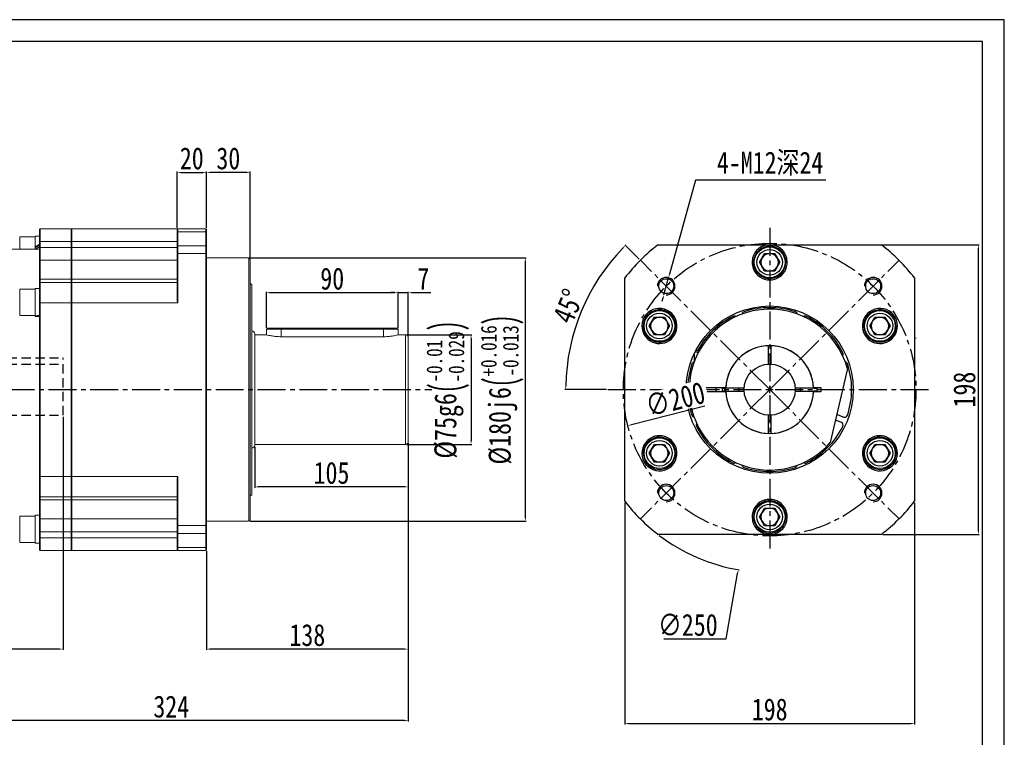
# Model space of a CAD drawing. Header units: millimetres. Extents: x 0 to 1251, y 0 to 885.
# Tile 4 of 4: x 578 to 1251, y 394 to 885. Entities that reach past the tile are written whole.
import ezdxf

# ---------------------------------------------------------------- set-up
doc = ezdxf.new("R2010")
doc.units = ezdxf.units.MM
doc.linetypes.add('CENTER2', pattern=[28.575, 19.05, -3.175, 3.175, -3.175])
doc.linetypes.add('DASHED2', pattern=[9.525, 6.35, -3.175])
doc.layers.get('0').update_dxf_attribs({"lineweight": 40})
doc.layers.get('Defpoints').update_dxf_attribs({"lineweight": 13})
for name, color, linetype in [('1轮廓实线层', 7, 'Continuous'), ('2细线层', 4, 'Continuous'), ('3中心线层', 1, 'CENTER2'), ('4虚线层', 6, 'DASHED2'), ('7标注层', 4, 'Continuous'), ('图框_外框线', 7, 'Continuous')]:
    doc.layers.add(name, color=color, linetype=linetype)
doc.styles.add('TH_GBDIM', font='txt', dxfattribs={"width": 0.8})
doc.dimstyles.new('TH_GBDIM', dxfattribs={"dimtxt": 4, "dimasz": 2.5, "dimexe": 0.625, "dimexo": 1, "dimgap": 1, "dimtad": 1, "dimdec": 1, "dimdsep": 46, "dimtxsty": 'TH_GBDIM', "dimcen": 2.5, "dimdle": 5, "dimclrd": 1, "dimclre": 1, "dimclrt": 1, "dimadec": 0, "dimazin": 2, "dimtfac": 0.714286, "dimtdec": 1, "dimtmove": 0, "dimatfit": 3, "dimfxl": 1, "dimtolj": 1, "dimarcsym": 0})

# ---------------------------------------------------------------- blocks, each defined once
blk = doc.blocks.new('*D247')
at = {"layer": '7标注层', "color": 3, "lineweight": -2}
for p, q in [((843, 669.54), (887.49, 669.54)), ((886.87, 667.04), (886.87, 597.04)), ((843, 594.54), (887.49, 594.54))]:
    blk.add_line(p, q, dxfattribs=at)
at = {"layer": '7标注层', "color": 3}
for points in [[(887.28, 667.04), (886.45, 667.04), (886.87, 669.54)], [(886.45, 597.04), (887.28, 597.04), (886.87, 594.54)]]:
    blk.add_solid(points, dxfattribs=at)
at = {"layer": 'Defpoints', "color": 0}
for p in [(842, 669.54), (842, 594.54), (886.87, 594.54)]:
    blk.add_point(p, dxfattribs=at)
at = {"layer": '7标注层', "color": 3, "insert": (871.11, 632.04), "char_height": 15, "attachment_point": 5, "rotation": 90, "style": 'TH_GBDIM'}
blk.add_mtext('\\A1;{%%c75}{}{g6\\H0.7143x;{\\H2x;\\W0.5;(}\\S-0.01^ -0.029;{\\H2x;\\W0.5;)}}', dxfattribs=at)
blk = doc.blocks.new('*D248')
at = {"layer": '7标注层', "color": 3, "lineweight": -2}
for p, q in [((736, 722.04), (924.59, 722.04)), ((923.96, 719.54), (923.96, 544.54)), ((736, 542.04), (924.59, 542.04))]:
    blk.add_line(p, q, dxfattribs=at)
at = {"layer": '7标注层', "color": 3}
for points in [[(924.38, 719.54), (923.54, 719.54), (923.96, 722.04)], [(923.54, 544.54), (924.38, 544.54), (923.96, 542.04)]]:
    blk.add_solid(points, dxfattribs=at)
at = {"layer": 'Defpoints', "color": 0}
for p in [(735, 722.04), (735, 542.04), (923.96, 542.04)]:
    blk.add_point(p, dxfattribs=at)
at = {"layer": '7标注层', "color": 3, "insert": (908.25, 632.04), "char_height": 15, "attachment_point": 5, "rotation": 90, "style": 'TH_GBDIM'}
blk.add_mtext('\\A1;{%%c180}{}{j6\\H0.7143x;{\\H2x;\\W0.5;(}\\S+0.016^ -0.013;{\\H2x;\\W0.5;)}}', dxfattribs=at)
blk = doc.blocks.new('*D249')
at = {"layer": '7标注层', "color": 3, "lineweight": -2}
for p, q in [((739, 593.04), (739, 564.91)), ((844, 595.54), (844, 564.91)), ((841.5, 565.54), (741.5, 565.54))]:
    blk.add_line(p, q, dxfattribs=at)
at = {"layer": '7标注层', "color": 3}
for points in [[(741.5, 565.95), (741.5, 565.12), (739, 565.54)], [(841.5, 565.12), (841.5, 565.95), (844, 565.54)]]:
    blk.add_solid(points, dxfattribs=at)
at = {"layer": 'Defpoints', "color": 0}
for p in [(739, 594.04), (844, 596.54), (739, 565.54)]:
    blk.add_point(p, dxfattribs=at)
at = {"layer": '7标注层', "color": 3, "insert": (791.5, 575.04), "char_height": 15, "attachment_point": 5, "style": 'TH_GBDIM'}
blk.add_mtext('\\A1;105', dxfattribs=at)
blk = doc.blocks.new('*D250')
at = {"layer": '7标注层', "color": 3, "lineweight": -2}
for p, q in [((747, 674.24), (747, 698.92)), ((749.5, 698.3), (834.5, 698.3)), ((837, 674.24), (837, 698.92))]:
    blk.add_line(p, q, dxfattribs=at)
at = {"layer": '7标注层', "color": 3}
for points in [[(749.5, 698.72), (749.5, 697.88), (747, 698.3)], [(834.5, 697.88), (834.5, 698.72), (837, 698.3)]]:
    blk.add_solid(points, dxfattribs=at)
at = {"layer": 'Defpoints', "color": 0}
for p in [(837, 698.3), (747, 673.24), (837, 673.24)]:
    blk.add_point(p, dxfattribs=at)
at = {"layer": '7标注层', "color": 3, "insert": (792, 707.8), "char_height": 15, "attachment_point": 5, "style": 'TH_GBDIM'}
blk.add_mtext('\\A1;90', dxfattribs=at)
blk = doc.blocks.new('*D251')
at = {"layer": '7标注层', "color": 3, "lineweight": -2}
for p, q in [((834.5, 698.3), (832, 698.3)), ((837, 674.24), (837, 698.92)), ((837, 698.3), (844, 698.3)), ((844, 668.54), (844, 698.92)), ((846.5, 698.3), (859.5, 698.3))]:
    blk.add_line(p, q, dxfattribs=at)
at = {"layer": '7标注层', "color": 3}
for points in [[(834.5, 697.88), (834.5, 698.72), (837, 698.3)], [(846.5, 698.72), (846.5, 697.88), (844, 698.3)]]:
    blk.add_solid(points, dxfattribs=at)
at = {"layer": 'Defpoints', "color": 0}
for p in [(844, 698.3), (837, 673.24), (844, 667.54)]:
    blk.add_point(p, dxfattribs=at)
at = {"layer": '7标注层', "color": 3, "insert": (854.25, 707.8), "char_height": 15, "attachment_point": 5, "style": 'TH_GBDIM'}
blk.add_mtext('\\A1;7', dxfattribs=at)
blk = doc.blocks.new('*D252')
at = {"layer": '7标注层', "color": 3, "lineweight": -2}
for p, q in [((844, 595.54), (844, 454.07)), ((706, 521.54), (706, 454.07)), ((841.5, 454.7), (708.5, 454.7))]:
    blk.add_line(p, q, dxfattribs=at)
at = {"layer": '7标注层', "color": 3}
for points in [[(708.5, 455.11), (708.5, 454.28), (706, 454.7)], [(841.5, 454.28), (841.5, 455.11), (844, 454.7)]]:
    blk.add_solid(points, dxfattribs=at)
at = {"layer": 'Defpoints', "color": 0}
for p in [(844, 596.54), (706, 522.54), (706, 454.7)]:
    blk.add_point(p, dxfattribs=at)
at = {"layer": '7标注层', "color": 3, "insert": (775, 464.2), "char_height": 15, "attachment_point": 5, "style": 'TH_GBDIM'}
blk.add_mtext('\\A1;138', dxfattribs=at)
blk = doc.blocks.new('*D253')
at = {"layer": '7标注层', "color": 3, "lineweight": -2}
for p, q in [((844, 595.54), (844, 405.19)), ((520, 501.54), (520, 405.19)), ((841.5, 405.81), (522.5, 405.81))]:
    blk.add_line(p, q, dxfattribs=at)
at = {"layer": '7标注层', "color": 3}
for points in [[(522.5, 406.23), (522.5, 405.39), (520, 405.81)], [(841.5, 405.39), (841.5, 406.23), (844, 405.81)]]:
    blk.add_solid(points, dxfattribs=at)
at = {"layer": 'Defpoints', "color": 0}
for p in [(844, 596.54), (520, 502.54), (520, 405.81)]:
    blk.add_point(p, dxfattribs=at)
at = {"layer": '7标注层', "color": 3, "insert": (682, 415.31), "char_height": 15, "attachment_point": 5, "style": 'TH_GBDIM'}
blk.add_mtext('\\A1;324', dxfattribs=at)
blk = doc.blocks.new('*D254')
at = {"layer": '7标注层', "color": 3, "lineweight": -2}
for p, q in [((706, 742.54), (706, 781.12)), ((736, 722.04), (736, 781.12)), ((733.5, 780.49), (708.5, 780.49))]:
    blk.add_line(p, q, dxfattribs=at)
at = {"layer": '7标注层', "color": 3}
for points in [[(708.5, 780.91), (708.5, 780.08), (706, 780.49)], [(733.5, 780.08), (733.5, 780.91), (736, 780.49)]]:
    blk.add_solid(points, dxfattribs=at)
at = {"layer": 'Defpoints', "color": 0}
for p in [(706, 780.49), (706, 741.54), (736, 721.04)]:
    blk.add_point(p, dxfattribs=at)
at = {"layer": '7标注层', "color": 3, "insert": (721, 789.99), "char_height": 15, "attachment_point": 5, "style": 'TH_GBDIM'}
blk.add_mtext('\\A1;30', dxfattribs=at)
blk = doc.blocks.new('*D255')
at = {"layer": '7标注层', "color": 3, "lineweight": -2}
for p, q in [((686, 742.54), (686, 781.12)), ((706, 742.54), (706, 781.12)), ((688.5, 780.49), (703.5, 780.49))]:
    blk.add_line(p, q, dxfattribs=at)
at = {"layer": '7标注层', "color": 3}
for points in [[(688.5, 780.91), (688.5, 780.08), (686, 780.49)], [(703.5, 780.08), (703.5, 780.91), (706, 780.49)]]:
    blk.add_solid(points, dxfattribs=at)
at = {"layer": 'Defpoints', "color": 0}
for p in [(706, 780.49), (686, 741.54), (706, 741.54)]:
    blk.add_point(p, dxfattribs=at)
at = {"layer": '7标注层', "color": 3, "insert": (696, 789.99), "char_height": 15, "attachment_point": 5, "style": 'TH_GBDIM'}
blk.add_mtext('\\A1;20', dxfattribs=at)
blk = doc.blocks.new('*D256')
at = {"layer": '7标注层', "color": 3, "lineweight": -2}
for p, q in [((608, 613.54), (608, 454.07)), ((520, 501.54), (520, 454.07)), ((605.5, 454.7), (522.5, 454.7))]:
    blk.add_line(p, q, dxfattribs=at)
at = {"layer": '7标注层', "color": 3}
for points in [[(522.5, 455.11), (522.5, 454.28), (520, 454.7)], [(605.5, 454.28), (605.5, 455.11), (608, 454.7)]]:
    blk.add_solid(points, dxfattribs=at)
at = {"layer": 'Defpoints', "color": 0}
for p in [(608, 614.54), (520, 502.54), (520, 454.7)]:
    blk.add_point(p, dxfattribs=at)
at = {"layer": '7标注层', "color": 3, "insert": (550, 464.2), "char_height": 15, "attachment_point": 5, "style": 'TH_GBDIM'}
blk.add_mtext('\\A1;88', dxfattribs=at)
blk = doc.blocks.new('*U236')
at = {"layer": '3中心线层'}
blk.add_line((-44.19, -44.19), (44.19, 44.19), dxfattribs=at)
blk = doc.blocks.new('*U235')
at = {"layer": '1轮廓实线层', "color": 0, "linetype": 'ByBlock', "lineweight": -2, "transparency": 16777216}
for p, rotation in [((1658.55, 3629), 90), ((1658.55, 3540.61), 180), ((1746.94, 3540.61), 270)]:
    blk.add_blockref('*U236', p, dxfattribs=dict(at, rotation=rotation))
blk.add_blockref('*U236', (1746.94, 3629), dxfattribs=at)
blk = doc.blocks.new('*D259')
at = {"layer": '7标注层', "color": 3, "lineweight": -2}
for p, q in [((991.97, 554.72), (991.97, 403.25)), ((1189.97, 554.72), (1189.97, 403.25)), ((994.47, 403.87), (1187.47, 403.87))]:
    blk.add_line(p, q, dxfattribs=at)
at = {"layer": '7标注层', "color": 3}
for points in [[(994.47, 404.29), (994.47, 403.45), (991.97, 403.87)], [(1187.47, 403.45), (1187.47, 404.29), (1189.97, 403.87)]]:
    blk.add_solid(points, dxfattribs=at)
at = {"layer": 'Defpoints', "color": 0}
for p in [(991.97, 555.72), (1189.97, 555.72), (1189.97, 403.87)]:
    blk.add_point(p, dxfattribs=at)
at = {"layer": '7标注层', "color": 3, "insert": (1090.97, 413.37), "char_height": 15, "attachment_point": 5, "style": 'TH_GBDIM'}
blk.add_mtext('\\A1;198', dxfattribs=at)
blk = doc.blocks.new('*D260')
at = {"layer": '7标注层', "color": 3, "lineweight": -2}
for p, q in [((1040.38, 775.19), (1022.54, 710.94)), ((1129.26, 775.19), (1040.38, 775.19)), ((1018.66, 696.97), (1021.87, 708.53)), ((1017.99, 694.56), (1017.32, 692.15))]:
    blk.add_line(p, q, dxfattribs=at)
at = {"layer": '7标注层', "color": 3}
for points in [[(1022.14, 711.05), (1022.94, 710.83), (1021.87, 708.53)], [(1018.39, 694.45), (1017.59, 694.67), (1018.66, 696.97)]]:
    blk.add_solid(points, dxfattribs=at)
at = {"layer": 'Defpoints', "color": 0}
for p in [(1021.87, 708.53), (1018.66, 696.97)]:
    blk.add_point(p, dxfattribs=at)
at = {"layer": '7标注层', "color": 3, "insert": (1091.25, 786.45), "char_height": 15, "attachment_point": 5, "style": 'TH_GBDIM'}
blk.add_mtext('\\A1;{4-M12深24}{}{}', dxfattribs=at)
blk = doc.blocks.new('*D261')
at = {"layer": '7标注层', "color": 3, "lineweight": -2}
for p, q in [((1090.97, 629.54), (1090.97, 634.54)), ((1088.47, 632.04), (1093.47, 632.04)), ((1061.24, 461.64), (1069.05, 506.43)), ((1018.56, 461.64), (1061.24, 461.64))]:
    blk.add_line(p, q, dxfattribs=at)
blk.add_arc((1090.97, 632.04), 125, 232.83118, 260.38673, dxfattribs=at)
at = {"layer": '7标注层', "color": 3}
blk.add_solid([(1069.46, 506.36), (1068.64, 506.51), (1069.48, 508.9)], dxfattribs=at)
at = {"layer": 'Defpoints', "color": 0}
for p in [(1112.46, 755.18), (1069.48, 508.9)]:
    blk.add_point(p, dxfattribs=at)
at = {"layer": '7标注层', "color": 3, "insert": (1035.02, 471.14), "char_height": 15, "attachment_point": 5, "style": 'TH_GBDIM'}
blk.add_mtext('\\A1;{∅250}{}{}', dxfattribs=at)
blk = doc.blocks.new('*D262')
at = {"layer": '7标注层', "color": 3, "lineweight": -2}
for p, q in [((1001.88, 721.13), (991.97, 731.04)), ((979.47, 632.04), (950.96, 632.04))]:
    blk.add_line(p, q, dxfattribs=at)
blk.add_arc((1090.97, 632.04), 139.39, 136.02763, 178.97237, dxfattribs=at)
at = {"layer": '7标注层', "color": 3}
for points in [[(990.96, 728.52), (990.36, 729.11), (992.41, 730.6)], [(951.19, 634.54), (952.02, 634.53), (951.58, 632.04)]]:
    blk.add_solid(points, dxfattribs=at)
at = {"layer": 'Defpoints', "color": 0}
for p in [(1002.59, 720.42), (970.26, 701.73), (980.47, 632.04), (1090.97, 632.04), (1201.47, 632.04)]:
    blk.add_point(p, dxfattribs=at)
at = {"layer": '7标注层', "color": 3, "insert": (953.42, 689.01), "char_height": 15, "attachment_point": 5, "rotation": 67.5, "style": 'TH_GBDIM'}
blk.add_mtext('\\A1;45%%d', dxfattribs=at)
blk = doc.blocks.new('*D263')
at = {"layer": '7标注层', "color": 3, "lineweight": -2}
for p, q in [((1168.29, 731.04), (1234.22, 731.04)), ((1233.6, 535.54), (1233.6, 728.54)), ((1168.29, 533.04), (1234.22, 533.04))]:
    blk.add_line(p, q, dxfattribs=at)
at = {"layer": '7标注层', "color": 3}
for points in [[(1234.01, 728.54), (1233.18, 728.54), (1233.6, 731.04)], [(1233.18, 535.54), (1234.01, 535.54), (1233.6, 533.04)]]:
    blk.add_solid(points, dxfattribs=at)
at = {"layer": 'Defpoints', "color": 0}
for p in [(1167.29, 731.04), (1233.6, 731.04), (1167.29, 533.04)]:
    blk.add_point(p, dxfattribs=at)
at = {"layer": '7标注层', "color": 3, "insert": (1224.1, 632.04), "char_height": 15, "attachment_point": 5, "rotation": 90, "style": 'TH_GBDIM'}
blk.add_mtext('\\A1;198', dxfattribs=at)
blk = doc.blocks.new('*D264')
at = {"layer": '7标注层', "color": 3, "lineweight": -2}
blk.add_line((1046.69, 620.77), (996.48, 608), dxfattribs=at)
at = {"layer": '7标注层', "color": 3}
blk.add_solid([(996.38, 608.41), (996.58, 607.6), (994.06, 607.39)], dxfattribs=at)
at = {"layer": 'Defpoints', "color": 0}
for p in [(1187.89, 656.68), (994.06, 607.39)]:
    blk.add_point(p, dxfattribs=at)
at = {"layer": '7标注层', "color": 3, "insert": (1026.46, 625.43), "char_height": 15, "attachment_point": 5, "rotation": 14.26946, "style": 'TH_GBDIM'}
blk.add_mtext('\\A1;∅200', dxfattribs=at)

msp = doc.modelspace()

# ---------------------------------------------------------------- linework, layer by layer
at = {"color": 7, "linetype": 'Continuous', "lineweight": 15}
for p, q in [((592.5, 742.04), (592, 741.54)), ((592, 732.87), (592, 741.54)), ((592.5, 742.04), (592.5, 733.27)), ((592.5, 742.04), (613.5, 742.04)), ((613.5, 733.27), (613.5, 742.04)), ((613.5, 742.04), (614, 741.54)), ((686.5, 742.04), (614, 742.04)), ((614, 733.27), (614, 742.04)), ((686.5, 742.04), (686, 741.54)), ((686, 739.58), (686, 741.54)), ((686.5, 742.04), (686.5, 739.95)), ((686.5, 742.04), (705.5, 742.04)), ((705.5, 739.95), (705.5, 742.04)), ((706, 741.54), (705.5, 742.04)), ((706, 741.54), (706, 739.58)), ((588.9, 736.44), (578.4, 736.44)), ((592, 736.99), (588.9, 736.99)), ((588.9, 729.68), (588.9, 736.99)), ((686.5, 739.95), (686, 739.58)), ((686, 730.04), (686, 739.58)), ((686.5, 739.95), (686.5, 730.38)), ((705.5, 739.95), (686.5, 739.95)), ((705.5, 730.38), (705.5, 739.95)), ((706, 739.58), (705.5, 739.95)), ((706, 739.58), (706, 730.04)), ((592, 728.04), (572, 728.04)), ((588.9, 729.68), (588.9, 729.55)), ((588.9, 729.68), (588.9, 728.04)), ((592, 732.87), (592.5, 733.27)), ((592, 729.22), (592, 732.87)), ((592, 729.22), (592.5, 729.22)), ((592, 720.42), (592, 729.22)), ((592.5, 733.27), (592.5, 729.22)), ((592.5, 733.27), (613.5, 733.27)), ((592.5, 729.22), (592.5, 720.42)), ((613.5, 729.22), (592.5, 729.22)), ((613.5, 729.22), (613.5, 733.27)), ((613.5, 733.27), (614, 732.87)), ((613.5, 720.42), (613.5, 729.22)), ((613.5, 729.22), (614, 729.22)), ((614, 733.27), (686, 733.27)), ((614, 729.22), (614, 733.27)), ((686, 729.22), (614, 729.22)), ((614, 729.22), (614, 720.42)), ((686.5, 730.38), (686, 730.04)), ((686, 724.99), (686, 730.04)), ((686.5, 730.38), (686.5, 724.99)), ((686.5, 730.38), (705.5, 730.38)), ((705.5, 724.99), (705.5, 730.38)), ((706, 730.04), (705.5, 730.38)), ((706, 730.04), (706, 724.99)), ((592, 720.42), (592.5, 720.42)), ((592, 706.92), (592, 720.42)), ((592.5, 720.42), (592.5, 707.42)), ((613.5, 720.42), (592.5, 720.42)), ((613.5, 707.42), (613.5, 720.42)), ((613.5, 720.42), (614, 720.42)), ((686, 720.42), (614, 720.42)), ((614, 720.42), (614, 707.42)), ((686, 692.33), (686, 724.99)), ((686.5, 724.99), (686, 724.99)), ((686.5, 724.99), (686.5, 691.41)), ((705.5, 724.99), (686.5, 724.99)), ((705.5, 539.08), (705.5, 724.99)), ((705.5, 724.99), (706, 724.99)), ((706, 724.99), (706, 539.08)), ((735, 722.04), (706, 722.04)), ((736, 721.04), (735, 722.04)), ((735, 632.04), (735, 722.04)), ((736, 721.04), (736, 632.04)), ((592, 706.92), (592.5, 707.42)), ((592, 705.06), (592, 706.92)), ((592.5, 707.42), (592.5, 705.36)), ((592.5, 707.42), (613.5, 707.42)), ((613.5, 705.36), (613.5, 707.42)), ((613.5, 707.42), (614, 706.92)), ((614, 707.42), (686, 707.42)), ((614, 705.36), (614, 707.42)), ((588.9, 700.65), (578.4, 700.65)), ((592, 701.2), (588.9, 701.2)), ((588.9, 682.37), (588.9, 701.2)), ((592, 705.06), (592.5, 705.36)), ((592, 691.28), (592, 705.06)), ((592.5, 705.36), (592.5, 691.41)), ((613.5, 705.36), (592.5, 705.36)), ((613.5, 691.41), (613.5, 705.36)), ((613.5, 705.36), (614, 705.06)), ((614, 691.41), (614, 705.36)), ((686, 705.36), (614, 705.36)), ((737, 703.96), (736, 704.54)), ((737, 703.96), (737, 560.11)), ((592, 691.28), (592.5, 691.41)), ((592, 572.79), (592, 691.28)), ((592.5, 691.41), (592.5, 572.66)), ((613.5, 691.41), (592.5, 691.41)), ((613.5, 572.66), (613.5, 691.41)), ((613.5, 691.41), (614, 691.28)), ((614, 691.41), (686.5, 691.41)), ((614, 572.66), (614, 691.41)), ((578.4, 682.65), (588.9, 682.65)), ((588.9, 682.11), (588.9, 682.37)), ((588.9, 682.1), (588.9, 682.11)), ((588.9, 682.1), (592, 682.1)), ((747.8, 674.04), (747, 673.24)), ((747, 673.24), (747, 669.54)), ((757, 673.24), (747, 673.24)), ((747.8, 674.04), (757, 674.04)), ((757, 673.24), (757, 674.04)), ((757, 674.04), (827, 674.04)), ((827, 673.24), (757, 673.24)), ((827, 674.04), (827, 673.24)), ((827, 674.04), (836.2, 674.04)), ((837, 673.24), (827, 673.24)), ((837, 673.24), (836.2, 674.04)), ((837, 669.54), (837, 673.24)), ((739, 670.04), (739, 632.04)), ((747, 669.54), (739, 669.54)), ((827, 668.18), (757, 668.18)), ((842, 669.54), (837, 669.54)), ((844, 667.54), (844, 632.04)), ((735, 542.04), (735, 632.04)), ((736, 632.04), (736, 543.04)), ((739, 632.04), (739, 594.04)), ((844, 632.04), (844, 596.54)), ((739, 594.54), (842, 594.54)), ((592, 572.79), (592.5, 572.66)), ((592, 559.01), (592, 572.79)), ((592.5, 572.66), (592.5, 558.72)), ((592.5, 572.66), (613.5, 572.66)), ((613.5, 572.66), (614, 572.79)), ((613.5, 558.72), (613.5, 572.66)), ((686.5, 572.66), (614, 572.66)), ((614, 558.72), (614, 572.66)), ((686.5, 572.66), (686.5, 539.08)), ((686, 539.08), (686, 571.75)), ((592, 559.01), (592.5, 558.72)), ((592, 557.15), (592, 559.01)), ((592.5, 558.72), (613.5, 558.72)), ((592.5, 558.72), (592.5, 556.65)), ((613.5, 558.72), (614, 559.01)), ((613.5, 556.65), (613.5, 558.72)), ((614, 558.72), (686, 558.72)), ((614, 556.65), (614, 558.72)), ((736, 559.54), (737, 560.11)), ((592, 557.15), (592.5, 556.65)), ((592, 543.65), (592, 557.15)), ((613.5, 556.65), (592.5, 556.65)), ((592.5, 556.65), (592.5, 543.65)), ((614, 557.15), (613.5, 556.65)), ((613.5, 543.65), (613.5, 556.65)), ((686, 556.65), (614, 556.65)), ((614, 556.65), (614, 543.65)), ((588.9, 545.63), (578.4, 545.63)), ((592, 546.18), (588.9, 546.18)), ((588.9, 527.08), (588.9, 546.18)), ((592, 543.65), (592.5, 543.65)), ((592, 534.85), (592, 543.65)), ((613.5, 543.65), (592.5, 543.65)), ((592.5, 543.65), (592.5, 534.85)), ((614, 543.65), (613.5, 543.65)), ((613.5, 534.85), (613.5, 543.65)), ((686, 543.65), (614, 543.65)), ((614, 543.65), (614, 534.85)), ((686, 534.03), (686, 539.08)), ((686.5, 539.08), (686, 539.08)), ((686.5, 539.08), (705.5, 539.08)), ((686.5, 539.08), (686.5, 533.7)), ((705.5, 539.08), (706, 539.08)), ((705.5, 533.7), (705.5, 539.08)), ((706, 542.04), (735, 542.04)), ((706, 539.08), (706, 534.03)), ((735, 542.04), (736, 543.04)), ((592, 534.85), (592.5, 534.85)), ((592, 531.2), (592, 534.85)), ((592.5, 534.85), (592.5, 530.8)), ((592.5, 534.85), (613.5, 534.85)), ((613.5, 530.8), (613.5, 534.85)), ((614, 534.85), (613.5, 534.85)), ((614, 534.85), (686, 534.85)), ((614, 530.8), (614, 534.85)), ((686.5, 533.7), (686, 534.03)), ((686, 524.49), (686, 534.03)), ((705.5, 533.7), (686.5, 533.7)), ((686.5, 533.7), (686.5, 524.12)), ((705.5, 533.7), (706, 534.03)), ((705.5, 524.12), (705.5, 533.7)), ((706, 534.03), (706, 524.49)), ((578.4, 527.63), (588.9, 527.63)), ((588.9, 527.08), (592, 527.08)), ((592, 531.2), (592.5, 530.8)), ((592, 522.54), (592, 531.2)), ((613.5, 530.8), (592.5, 530.8)), ((592.5, 530.8), (592.5, 522.04)), ((614, 531.2), (613.5, 530.8)), ((613.5, 522.04), (613.5, 530.8)), ((686, 530.8), (614, 530.8)), ((614, 522.04), (614, 530.8)), ((592, 522.54), (592.5, 522.04)), ((613.5, 522.04), (592.5, 522.04)), ((614, 522.54), (613.5, 522.04)), ((686.5, 522.04), (614, 522.04)), ((686.5, 524.12), (686, 524.49)), ((686, 522.54), (686, 524.49)), ((686.5, 522.04), (686, 522.54)), ((686.5, 524.12), (705.5, 524.12)), ((686.5, 524.12), (686.5, 522.04)), ((705.5, 522.04), (686.5, 522.04)), ((705.5, 524.12), (706, 524.49)), ((705.5, 522.04), (705.5, 524.12)), ((705.5, 522.04), (706, 522.54)), ((706, 524.49), (706, 522.54))]:
    msp.add_line(p, q, dxfattribs=at)
at = {"color": 8, "linetype": 'Continuous', "lineweight": 15}
for p, q in [((578.4, 736.44), (578.4, 728.04)), ((578.4, 700.65), (578.4, 682.65)), ((757, 668.18), (757, 673.24)), ((827, 668.18), (827, 673.24)), ((842, 632.04), (842, 669.54)), ((842, 594.54), (842, 632.04)), ((578.4, 545.63), (578.4, 527.63))]:
    msp.add_line(p, q, dxfattribs=at)
at = {"color": 7, "linetype": 'Continuous', "lineweight": 15}
for centre, radius, start, end in [((576.5, 632.04), 125, 28.35764, 28.83645), ((737, 670.04), 2, 0, 90), ((842, 667.54), 2, 0, 90), ((737, 594.04), 2, 270, 0), ((842, 596.54), 2, 270, 0), ((576.5, 632.04), 125, 331.16355, 331.64236)]:
    msp.add_arc(centre, radius, start, end, dxfattribs=at)
for centre, major_axis, ratio, start_param, end_param in [((588.9, 727.44), (16.51, 9.4), 0.102532, 1.323978, 1.512504), ((588.9, 727.44), (11.15, 6.35), 0.102532, 1.231328, 1.512504), ((592, 727.44), (16.51, 9.4), 0.102532, 1.512504, 1.686726), ((588.9, 691.65), (16.45, 3.21), 0.546836, 4.606051, 4.794578), ((592, 691.65), (16.45, 3.21), 0.546836, 4.417524, 4.606051)]:
    msp.add_ellipse(centre, major_axis=major_axis, ratio=ratio, start_param=start_param, end_param=end_param, dxfattribs=at)
for points, knots in [([(757, 668.18), (755.89, 668.21), (753.69, 668.27), (750.74, 668.69), (748.47, 669.15), (747.14, 669.5), (747.12, 669.5), (747.11, 669.51)], [0, 0, 0, 0, 0.209595, 0.419008, 0.633162, 0.850675, 1, 1, 1, 1]), ([(836.88, 669.51), (836.91, 669.51), (837.06, 669.55), (836.21, 669.33), (834.42, 668.91), (831.7, 668.44), (829.06, 668.2), (827.46, 668.18), (827, 668.18)], [0, 0, 0, 0, 0.063102, 0.270064, 0.479138, 0.694622, 0.911352, 1, 1, 1, 1])]:
    msp.add_open_spline(points, degree=3, knots=knots, dxfattribs=at)
at = {"layer": '1轮廓实线层', "linetype": 'Continuous', "lineweight": 30}
for p, q in [((1014.66, 731.04), (1167.29, 731.04)), ((1079.29, 721.78), (1079.18, 721.26)), ((1084.05, 719.04), (1087.51, 725.04)), ((1087.51, 725.04), (1094.44, 725.04)), ((1094.44, 725.04), (1097.9, 719.04)), ((1102.77, 721.26), (1102.66, 721.78)), ((1081.29, 713.72), (1081.72, 714.08)), ((1087.51, 713.04), (1084.05, 719.04)), ((1097.9, 719.04), (1094.44, 713.04)), ((991.97, 555.72), (991.97, 708.35)), ((1082.46, 711.99), (1082.88, 712.34)), ((1094.44, 713.04), (1087.51, 713.04)), ((1189.97, 708.35), (1189.97, 555.72)), ((1019.6, 686.86), (1019.1, 687.02)), ((1162.85, 687.02), (1162.35, 686.86)), ((1008.7, 675.54), (1012.17, 681.54)), ((1012.17, 681.54), (1019.09, 681.54)), ((1019.09, 681.54), (1022.56, 675.54)), ((1156.87, 681.27), (1157.39, 681.07)), ((1159.39, 675.54), (1162.85, 681.54)), ((1162.85, 681.54), (1169.78, 681.54)), ((1169.78, 681.54), (1173.25, 675.54)), ((1012.17, 669.54), (1008.7, 675.54)), ((1022.56, 675.54), (1019.09, 669.54)), ((1155.96, 679.39), (1156.48, 679.19)), ((1162.85, 669.54), (1159.39, 675.54)), ((1173.25, 675.54), (1169.78, 669.54)), ((1007.41, 666.79), (1007.81, 666.44)), ((1019.09, 669.54), (1012.17, 669.54)), ((1169.78, 669.54), (1162.85, 669.54)), ((1174.14, 666.44), (1174.53, 666.79)), ((1190.97, 667.48), (1191.07, 667.47)), ((1015.39, 664.49), (1015.3, 665.04)), ((1017.47, 664.64), (1017.38, 665.18)), ((1089.97, 662.02), (1089.97, 661.52)), ((1089.97, 661.52), (1089.97, 649.51)), ((1091.97, 661.52), (1091.97, 662.02)), ((1091.97, 649.51), (1091.97, 661.52)), ((1039.47, 656.81), (1039.47, 651.34)), ((1042.24, 657.54), (1039.83, 657.54)), ((1040.97, 659.04), (1043.06, 659.04)), ((1089.97, 656.34), (1091.97, 656.34)), ((1144.07, 646.4), (1132.4, 595.85)), ((1036.49, 633.54), (1035.99, 633.54)), ((1036.49, 633.54), (1060.51, 633.54)), ((1042.47, 633.54), (1042.47, 630.54)), ((1054.47, 630.54), (1054.47, 633.54)), ((1058.49, 633.04), (1058.51, 633.54)), ((1058.99, 633.04), (1058.49, 633.04)), ((1059.01, 633.54), (1058.99, 633.04)), ((1058.99, 633.04), (1060.99, 633.04)), ((1061.01, 633.54), (1060.51, 633.54)), ((1061.49, 633.04), (1060.99, 633.04)), ((1073.5, 633.04), (1061.49, 633.04)), ((1070, 633.04), (1069.5, 633.04)), ((1120.46, 633.04), (1108.44, 633.04)), ((1112.45, 633.04), (1111.95, 633.04)), ((1120.96, 633.04), (1120.46, 633.04)), ((1121.44, 633.54), (1120.94, 633.54)), ((1120.96, 633.04), (1122.96, 633.04)), ((1121.44, 633.54), (1125.97, 633.54)), ((1122.96, 633.04), (1122.94, 633.54)), ((1123.46, 633.04), (1122.96, 633.04)), ((1123.44, 633.54), (1123.46, 633.04)), ((1125.97, 633.54), (1125.97, 630.54)), ((1035.99, 630.54), (1036.49, 630.54)), ((1060.51, 630.54), (1036.49, 630.54)), ((1058.51, 630.54), (1058.49, 631.04)), ((1058.49, 631.04), (1058.99, 631.04)), ((1058.99, 631.04), (1059.01, 630.54)), ((1060.99, 631.04), (1058.99, 631.04)), ((1060.51, 630.54), (1061.01, 630.54)), ((1060.99, 631.04), (1061.49, 631.04)), ((1061.49, 631.04), (1073.5, 631.04)), ((1069.5, 631.04), (1070, 631.04)), ((1108.44, 631.04), (1120.46, 631.04)), ((1111.95, 631.04), (1112.45, 631.04)), ((1120.46, 631.04), (1120.96, 631.04)), ((1120.94, 630.54), (1121.44, 630.54)), ((1122.96, 631.04), (1120.96, 631.04)), ((1125.97, 630.54), (1121.44, 630.54)), ((1122.94, 630.54), (1122.96, 631.04)), ((1122.96, 631.04), (1123.46, 631.04)), ((1123.46, 631.04), (1123.44, 630.54)), ((1089.97, 614.56), (1089.97, 602.55)), ((1091.97, 602.55), (1091.97, 614.56)), ((1136.86, 615.19), (1141.49, 613.28)), ((1089.97, 611.06), (1089.97, 610.56)), ((1091.97, 610.56), (1091.97, 611.06)), ((1139.96, 609.58), (1135.95, 611.24)), ((1089.97, 602.55), (1089.97, 602.05)), ((1091.97, 602.05), (1091.97, 602.55)), ((1164.47, 599.43), (1164.56, 598.89)), ((1166.56, 599.58), (1166.65, 599.03)), ((1007.81, 597.64), (1007.41, 597.28)), ((1008.7, 588.54), (1012.17, 594.54)), ((1012.17, 594.54), (1019.09, 594.54)), ((1019.09, 594.54), (1022.56, 588.54)), ((1159.39, 588.54), (1162.85, 594.54)), ((1162.85, 594.54), (1169.78, 594.54)), ((1169.78, 594.54), (1173.25, 588.54)), ((1174.53, 597.28), (1174.14, 597.64)), ((1012.17, 582.54), (1008.7, 588.54)), ((1022.56, 588.54), (1019.09, 582.54)), ((1162.85, 582.54), (1159.39, 588.54)), ((1173.25, 588.54), (1169.78, 582.54)), ((1019.09, 582.54), (1012.17, 582.54)), ((1025.08, 582.81), (1024.55, 583)), ((1025.99, 584.69), (1025.47, 584.88)), ((1169.78, 582.54), (1162.85, 582.54)), ((1019.1, 577.05), (1019.6, 577.21)), ((1162.35, 577.21), (1162.85, 577.05)), ((1099.49, 552.08), (1099.06, 551.73)), ((1084.05, 545.04), (1087.51, 551.04)), ((1087.51, 551.04), (1094.44, 551.04)), ((1094.44, 551.04), (1097.9, 545.04)), ((1100.66, 550.35), (1100.23, 550)), ((1079.18, 542.81), (1079.29, 542.29)), ((1087.51, 539.04), (1084.05, 545.04)), ((1094.44, 539.04), (1087.51, 539.04)), ((1097.9, 545.04), (1094.44, 539.04)), ((1102.66, 542.29), (1102.77, 542.81)), ((1167.29, 533.04), (1014.66, 533.04))]:
    msp.add_line(p, q, dxfattribs=at)
for centre, radius in [((1090.97, 719.04), 10.5), ((1090.97, 719.04), 8.75), ((1020.26, 702.75), 5.1), ((1161.68, 702.75), 5.1), ((1015.63, 675.54), 10.5), ((1015.63, 675.54), 8.75), ((1166.32, 675.54), 10.5), ((1166.32, 675.54), 8.75), ((1015.63, 588.54), 10.5), ((1166.32, 588.54), 10.5), ((1015.63, 588.54), 8.75), ((1166.32, 588.54), 8.75), ((1020.26, 561.33), 5.1), ((1161.68, 561.33), 5.1), ((1090.97, 545.04), 10.5), ((1090.97, 545.04), 8.75)]:
    msp.add_circle(centre, radius, dxfattribs=at)
at = {"layer": '1轮廓实线层'}
for radius in [57.15, 17.5]:
    msp.add_circle((1090.97, 632.04), radius, dxfattribs=at)
at = {"layer": '1轮廓实线层', "linetype": 'Continuous', "lineweight": 30}
for centre, radius, start, end in [((1090.97, 632.04), 125, 127.62719, 142.37281), ((1090.97, 719.04), 12, 13.21278, 166.78722), ((1090.97, 719.04), 11.05, 219.60851, 208.76682), ((1090.97, 632.04), 125, 37.62719, 52.37281), ((1090.97, 719.04), 12, 169.31876, 10.68124), ((1090.97, 719.04), 6, 150, 210), ((1090.97, 719.04), 6, 90, 150), ((1090.97, 719.04), 6, 30, 90), ((1090.97, 719.04), 6, 330, 30), ((1090.97, 719.04), 11.05, 208.76682, 219.60851), ((1090.97, 719.04), 6, 210, 270), ((1090.97, 719.04), 6, 270, 330), ((1015.63, 675.54), 12, 73.21278, 226.78722), ((1015.63, 675.54), 11.05, 279.60851, 268.76682), ((1015.63, 675.54), 12, 229.31876, 70.68124), ((1090.97, 632.04), 55, 15.13753, 178.43719), ((1090.97, 632.04), 56, 71.74802, 108.25198), ((1166.32, 675.54), 12, 109.31876, 310.68124), ((1166.32, 675.54), 11.05, 159.60851, 148.76682), ((1166.32, 675.54), 12, 313.21278, 106.78722), ((1015.63, 675.54), 6, 90, 150), ((1015.63, 675.54), 6, 30, 90), ((1090.97, 632.04), 56, 116.74802, 151.17455), ((1066.67, 680.26), 2, 55.83332, 116.74802), ((1074.06, 683.32), 2, 108.25198, 169.16668), ((1107.89, 683.32), 2, 10.83332, 71.74802), ((1115.28, 680.26), 2, 63.25198, 124.16668), ((1090.97, 632.04), 56, 26.74802, 63.25198), ((1166.32, 675.54), 11.05, 148.76682, 159.60851), ((1166.32, 675.54), 6, 90, 150), ((1166.32, 675.54), 6, 30, 90), ((1015.63, 675.54), 6, 150, 210), ((1015.63, 675.54), 6, 330, 30), ((1166.32, 675.54), 6, 150, 210), ((1166.32, 675.54), 6, 330, 30), ((1015.63, 675.54), 6, 210, 270), ((1015.63, 675.54), 6, 270, 330), ((1166.32, 675.54), 6, 210, 270), ((1166.32, 675.54), 6, 270, 330), ((1015.63, 675.54), 11.05, 268.76682, 279.60851), ((1090.97, 632.04), 30, 91.91021, 178.08979), ((1090.97, 632.04), 30, 2.86598, 177.13402), ((1090.97, 632.04), 30, 1.91021, 88.08979), ((1040.97, 657.54), 1.5, 90, 105.4165), ((1139.2, 656.34), 2, 325.83332, 26.74802), ((1090.97, 632.04), 56, 161.74802, 198.25198), ((1039.69, 648.95), 2, 100.83332, 161.74802), ((1142.26, 648.95), 2, 18.25198, 79.16668), ((1090.97, 632.04), 56, 341.74802, 18.25198), ((1090.97, 632.04), 32.5, 178.23677, 181.76323), ((1090.97, 632.04), 21.1, 177.28354, 182.71646), ((1090.97, 632.04), 21.1, 357.28354, 2.71646), ((1090.97, 632.04), 32.5, 358.23677, 1.76323), ((1090.97, 632.04), 55, 181.56281, 318.86247), ((1090.97, 632.04), 30, 181.91021, 268.08979), ((1090.97, 632.04), 30, 182.86598, 357.13402), ((1090.97, 632.04), 30, 271.91021, 358.08979), ((1039.69, 615.12), 2, 198.25198, 259.16668), ((1142.26, 615.12), 2, 247.5, 341.74802), ((1042.75, 607.73), 2, 145.83332, 206.74802), ((1090.97, 632.04), 56, 206.74802, 243.25198), ((1090.97, 632.04), 21.1, 267.28354, 272.71646), ((1090.97, 632.04), 56, 296.74802, 333.25198), ((1139.2, 607.73), 2, 333.25198, 67.5), ((1015.63, 588.54), 11.05, 339.60851, 328.76682), ((1015.63, 588.54), 12, 289.31876, 130.68124), ((1166.32, 588.54), 12, 49.31876, 250.68124), ((1166.32, 588.54), 11.05, 99.60851, 88.76682), ((1166.32, 588.54), 11.05, 88.76682, 99.60851), ((1015.63, 588.54), 12, 133.21278, 286.78722), ((1015.63, 588.54), 6, 90, 150), ((1015.63, 588.54), 6, 30, 90), ((1166.32, 588.54), 6, 90, 150), ((1166.32, 588.54), 12, 253.21278, 46.78722), ((1166.32, 588.54), 6, 30, 90), ((1015.63, 588.54), 6, 150, 210), ((1015.63, 588.54), 6, 210, 270), ((1015.63, 588.54), 6, 270, 330), ((1015.63, 588.54), 6, 330, 30), ((1166.32, 588.54), 6, 150, 210), ((1166.32, 588.54), 6, 210, 270), ((1166.32, 588.54), 6, 270, 330), ((1166.32, 588.54), 6, 330, 30), ((1015.63, 588.54), 11.05, 328.76682, 339.60851), ((1066.67, 583.81), 2, 243.25198, 304.16668), ((1074.06, 580.75), 2, 190.83332, 251.74802), ((1090.97, 632.04), 56, 251.74802, 288.25198), ((1107.89, 580.75), 2, 288.25198, 349.16668), ((1115.28, 583.81), 2, 235.83332, 296.74802), ((1090.97, 632.04), 125, 217.62719, 232.37281), ((1090.97, 545.04), 12, 349.31876, 190.68124), ((1090.97, 545.04), 11.05, 39.60851, 28.76682), ((1090.97, 545.04), 11.05, 28.76682, 39.60851), ((1090.97, 632.04), 125, 307.62719, 322.37281), ((1090.97, 545.04), 6, 150, 210), ((1090.97, 545.04), 6, 90, 150), ((1090.97, 545.04), 6, 30, 90), ((1090.97, 545.04), 6, 330, 30), ((1090.97, 545.04), 12, 193.21278, 346.78722), ((1090.97, 545.04), 6, 210, 270), ((1090.97, 545.04), 6, 270, 330)]:
    msp.add_arc(centre, radius, start, end, dxfattribs=at)
at = {"layer": '2细线层'}
for centre in [(1020.26, 702.75), (1161.68, 702.75), (1020.26, 561.33), (1161.68, 561.33)]:
    msp.add_arc(centre, 6, 270, 180, dxfattribs=at)
at = {"layer": '3中心线层'}
for p, q in [((1090.97, 742.54), (1090.97, 521.54)), ((512.37, 632.04), (860.18, 632.04)), ((980.47, 632.04), (1201.47, 632.04))]:
    msp.add_line(p, q, dxfattribs=at)
msp.add_circle((1090.97, 632.04), 100, dxfattribs=at)
at = {"layer": '4虚线层'}
for p, q in [((532, 653.84), (608, 653.84)), ((608, 614.54), (608, 653.84)), ((532, 649.54), (608, 649.54)), ((532, 614.54), (608, 614.54))]:
    msp.add_line(p, q, dxfattribs=at)
at = {"layer": '图框_外框线', "color": 3}
msp.add_lwpolyline([(0, 0), (1251.33, 0), (1251.33, 884.87), (0, 884.87)], close=True, dxfattribs=at)
at = {"layer": '图框_外框线', "color": 3, "lineweight": 25}
msp.add_lwpolyline([(74.48, 14.9), (1236.43, 14.9), (1236.43, 869.97), (74.48, 869.97)], close=True, dxfattribs=at)

# ---------------------------------------------------------------- block references
at = {"layer": '1轮廓实线层'}
msp.add_blockref('*U235', (-611.77, -2952.77), dxfattribs=at)

# ---------------------------------------------------------------- dimensions: what is measured, and where the dimension line sits
at = {"layer": '7标注层', "color": 3}
for base, p1, p2, picture, middle in [((706, 780.49), (686, 741.54), (706, 741.54), '*D255', (696, 780.49)), ((706, 780.49), (736, 721.04), (706, 741.54), '*D254', (721, 780.49)), ((520, 454.7), (608, 614.54), (520, 502.54), '*D256', (550, 454.7)), ((520, 405.81), (844, 596.54), (520, 502.54), '*D253', (682, 405.81)), ((706, 454.7), (844, 596.54), (706, 522.54), '*D252', (775, 454.7)), ((1189.97, 403.87), (991.97, 555.72), (1189.97, 555.72), '*D259', (1090.97, 403.87))]:
    dim = msp.add_linear_dim(base=base, p1=p1, p2=p2, dimstyle='TH_GBDIM', override={"dimtxt": 15, "dimgap": 2, "dimclrd": 3, "dimclre": 3, "dimclrt": 3}, dxfattribs=at)
    dim.commit()
    dim.dimension.update_dxf_attribs({"geometry": picture, "text_midpoint": middle, "dimtype": 160})
for p1, p2, text, override, picture, middle in [((1018.66, 696.97), (1021.87, 708.53), '{4-M12深24}{}{}', {"dimtxt": 15, "dimgap": 2, "dimtoh": 1, "dimclrd": 3, "dimclre": 3, "dimclrt": 3}, '*D260', (1091.25, 775.19)), ((1112.46, 755.18), (1069.48, 508.9), '{<>}{}{}', {"dimtxt": 15, "dimgap": 2, "dimtih": 1, "dimtoh": 1, "dimclrd": 3, "dimclre": 3, "dimclrt": 3, "dimtofl": 0}, '*D261', (1035.02, 461.64))]:
    dim = msp.add_diameter_dim_2p(p1=p1, p2=p2, text=text, dimstyle='TH_GBDIM', override=override, dxfattribs=at)
    dim.commit()
    dim.dimension.update_dxf_attribs({"geometry": picture, "text_midpoint": middle, "dimtype": 163})
dim = msp.add_linear_dim(base=(923.96, 542.04), p1=(735, 722.04), p2=(735, 542.04), angle=90, text='{%%c<>}{}{j6\\H0.7143x;{\\H2x;\\W0.5;(}\\S+0.016^ -0.013;{\\H2x;\\W0.5;)}}', dimstyle='TH_GBDIM', override={"dimtxt": 15, "dimgap": 2, "dimtad": 1, "dimjust": 0, "dimdec": 1, "dimlfac": 1, "dimse1": 0, "dimse2": 0, "dimsd1": 0, "dimsd2": 0, "dimclrd": 3, "dimclre": 3, "dimclrt": 3}, dxfattribs=at)
dim.commit()
dim.dimension.update_dxf_attribs({"geometry": '*D248', "text_midpoint": (908.25, 632.04)})
dim = msp.add_linear_dim(base=(886.87, 594.54), p1=(842, 669.54), p2=(842, 594.54), angle=90, text='{%%c<>}{}{g6\\H0.7143x;{\\H2x;\\W0.5;(}\\S-0.01^ -0.029;{\\H2x;\\W0.5;)}}', dimstyle='TH_GBDIM', override={"dimtxt": 15, "dimgap": 2, "dimclrd": 3, "dimclre": 3, "dimclrt": 3}, dxfattribs=at)
dim.commit()
dim.dimension.update_dxf_attribs({"geometry": '*D247', "text_midpoint": (886.87, 632.04), "dimtype": 160})
dim = msp.add_angular_dim_2l(base=(970.26, 701.73), line1=((980.47, 632.04), (1201.47, 632.04)), line2=((1090.97, 632.04), (1002.59, 720.42)), dimstyle='TH_GBDIM', override={"dimtxt": 15, "dimgap": 2, "dimclrd": 3, "dimclre": 3, "dimclrt": 3}, dxfattribs=at)
dim.commit()
dim.dimension.update_dxf_attribs({"geometry": '*D262', "text_midpoint": (953.42, 689.01)})
dim = msp.add_linear_dim(base=(1233.6, 731.04), p1=(1167.29, 533.04), p2=(1167.29, 731.04), angle=90, dimstyle='TH_GBDIM', override={"dimtxt": 15, "dimgap": 2, "dimclrd": 3, "dimclre": 3, "dimclrt": 3}, dxfattribs=at)
dim.commit()
dim.dimension.update_dxf_attribs({"geometry": '*D263', "text_midpoint": (1224.1, 632.04)})
for base, p1, p2, picture, middle in [((837, 698.3), (747, 673.24), (837, 673.24), '*D250', (792, 707.8)), ((844, 698.3), (837, 673.24), (844, 667.54), '*D251', (854.25, 707.8)), ((739, 565.54), (844, 596.54), (739, 594.04), '*D249', (791.5, 575.04))]:
    dim = msp.add_linear_dim(base=base, p1=p1, p2=p2, dimstyle='TH_GBDIM', override={"dimtxt": 15, "dimgap": 2, "dimclrd": 3, "dimclre": 3, "dimclrt": 3}, dxfattribs=at)
    dim.commit()
    dim.dimension.update_dxf_attribs({"geometry": picture, "text_midpoint": middle})

# ---------------------------------------------------------------- next in the draw order: wipeouts: each hides what was drawn before it
msp.add_wipeout([(1006.97, 611.76), (1002.75, 628.36), (1045.88, 639.33), (1050.11, 622.73)]).dxf.layer = '1轮廓实线层'

# ---------------------------------------------------------------- next in the draw order: dimensions: what is measured, and where the dimension line sits
dim = msp.add_diameter_dim_2p(p1=(1187.89, 656.68), p2=(994.06, 607.39), dimstyle='TH_GBDIM', override={"dimtxt": 15, "dimgap": 2, "dimclrd": 3, "dimclre": 3, "dimclrt": 3}, dxfattribs=at)
dim.commit()
dim.dimension.update_dxf_attribs({"geometry": '*D264', "text_midpoint": (1028.8, 616.22), "dimtype": 163})

doc.saveas('drawing.dxf')
